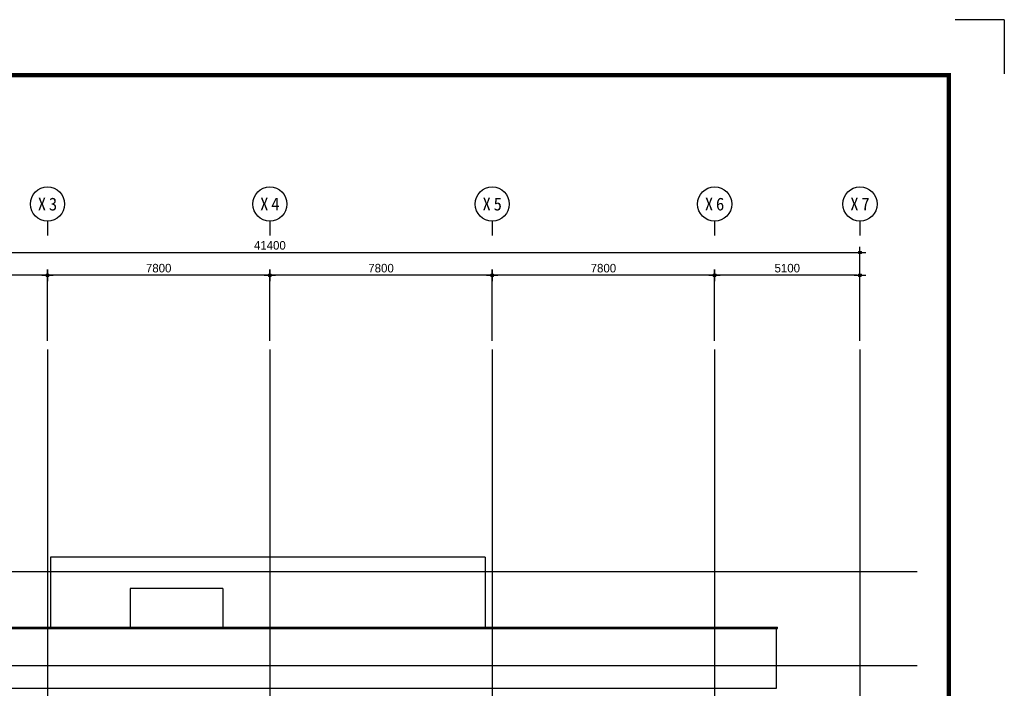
# Model space of a CAD drawing. Header units: millimetres. Extents: x 3445018 to 4174071, y -6064565 to -5122887.
# Tile 133 of 192: x 3694334 to 3728871, y -5305239 to -5281783. Entities that reach past the tile are written whole.
import ezdxf
from ezdxf.enums import TextEntityAlignment as Align

# ---------------------------------------------------------------- set-up
doc = ezdxf.new("R2010")
doc.units = ezdxf.units.MM
doc.header["$MEASUREMENT"] = 0
doc.linetypes.add('CEN', pattern=[66, 60, -2, 2, -2])
doc.layers.get('0').update_dxf_attribs({"linetype": 'CONTINUOUS'})
doc.layers.get('DEFPOINTS').update_dxf_attribs({"linetype": 'CONTINUOUS'})
for name, color, linetype in [('3', 3, 'CONTINUOUS'), ('A_GE_FORM', 7, 'CONTINUOUS'), ('CEN', 13, 'CEN'), ('DI', 1, 'CONTINUOUS'), ('DIM', 7, 'CONTINUOUS'), ('EL3', 7, 'CONTINUOUS'), ('FI', 6, 'CONTINUOUS')]:
    doc.layers.add(name, color=color, linetype=linetype)
doc.styles.add('GHS', font='txt')
doc.styles.add('HY울릉도 L', font='txt')
doc.styles.add('SDP-S', font='txt')
doc.styles.add('돋움체', font='txt')
doc.dimstyles.new('SMDI-3', dxfattribs={"dimtxt": 3, "dimasz": 1, "dimexe": 2, "dimexo": 3, "dimgap": 1, "dimtad": 1, "dimdsep": 46, "dimtxsty": 'HY울릉도 L', "dimblk": 'Z_DOT', "dimcen": 2.5, "dimdle": 1.5, "dimclrd": 1, "dimclre": 1, "dimclrt": 2, "dimadec": 0, "dimazin": 0, "dimtfac": 1, "dimtix": 1, "dimtmove": 2, "dimatfit": 3, "dimldrblk": 'Z_DOT', "dimfxl": 2, "dimtvp": 1, "dimtolj": 1, "dimtzin": 0, "dimarcsym": 0})

# ---------------------------------------------------------------- blocks, each defined once
blk = doc.blocks.new('sheet _서영')
at = {"layer": 'A_GE_FORM'}
for q in [(-362689.99, -1058481.68), (-362689.99, -1058481.68), (-362670.99, -1058464.44)]:
    blk.add_line((-362689.99, -1058464.44), q, dxfattribs=at)
at = {"layer": 'A_GE_FORM', "const_width": 1.5}
blk.add_lwpolyline([(-361868.49, -1059038.93), (-362670.49, -1059038.93), (-362670.49, -1058483.93), (-361868.49, -1058483.93)], close=True, dxfattribs=at)
blk = doc.blocks.new('Z_DOT')
at = {"layer": 'DIM', "color": 1, "ltscale": 3}
for p, q in [((-2, 0), (2, 0)), ((0, -2), (0, 2))]:
    blk.add_line(p, q, dxfattribs=at)
for radius in [0.5, 0.25]:
    blk.add_circle((0, 0), radius, dxfattribs=at)
blk = doc.blocks.new('*D845')
at = {"layer": 'DEFPOINTS', "color": 0, "ltscale": 3, "transparency": 16777216}
for p in [(3723809, -5289951), (3682409, -5293351), (3723809, -5293351)]:
    blk.add_point(p, dxfattribs=at)
at = {"layer": 'DIM', "color": 1, "lineweight": -2, "ltscale": 3, "transparency": 16777216}
for p, q in [((3682409, -5293051), (3682409, -5289751)), ((3682509, -5289951), (3723709, -5289951)), ((3723809, -5293051), (3723809, -5289751))]:
    blk.add_line(p, q, dxfattribs=at)
at = {"layer": 'DIM', "color": 1, "lineweight": -2, "ltscale": 3, "transparency": 16777216, "xscale": 100, "yscale": 100, "zscale": 100, "rotation": 180}
blk.add_blockref('Z_DOT', (3682409, -5289951), dxfattribs=at)
at = {"layer": 'DIM', "color": 1, "lineweight": -2, "ltscale": 3, "transparency": 16777216, "xscale": 100, "yscale": 100, "zscale": 100}
blk.add_blockref('Z_DOT', (3723809, -5289951), dxfattribs=at)
at = {"layer": 'DIM', "color": 2, "ltscale": 3, "transparency": 16777216, "insert": (3703109, -5289701), "char_height": 300, "attachment_point": 5, "style": 'SDP-S'}
blk.add_mtext('\\A1;41400', dxfattribs=at)
blk = doc.blocks.new('*D846')
at = {"layer": 'DEFPOINTS', "color": 0, "ltscale": 3, "transparency": 16777216}
for p in [(3718709, -5290751), (3718709, -5293351), (3723809, -5293351)]:
    blk.add_point(p, dxfattribs=at)
at = {"layer": 'DIM', "color": 1, "lineweight": -2, "ltscale": 3, "transparency": 16777216}
for p, q in [((3718709, -5293051), (3718709, -5290551)), ((3723709, -5290751), (3718809, -5290751)), ((3723809, -5293051), (3723809, -5290551))]:
    blk.add_line(p, q, dxfattribs=at)
at = {"layer": 'DIM', "color": 1, "lineweight": -2, "ltscale": 3, "transparency": 16777216, "xscale": 100, "yscale": 100, "zscale": 100, "rotation": 180}
blk.add_blockref('Z_DOT', (3718709, -5290751), dxfattribs=at)
at = {"layer": 'DIM', "color": 1, "lineweight": -2, "ltscale": 3, "transparency": 16777216, "xscale": 100, "yscale": 100, "zscale": 100}
blk.add_blockref('Z_DOT', (3723809, -5290751), dxfattribs=at)
at = {"layer": 'DIM', "color": 2, "ltscale": 3, "transparency": 16777216, "insert": (3721259, -5290501), "char_height": 300, "attachment_point": 5, "style": 'SDP-S'}
blk.add_mtext('\\A1;5100', dxfattribs=at)
blk = doc.blocks.new('CCS111')
blk.add_line((0, 8), (0, 3))
blk.add_circle((0, 14), 6)
at = {"color": 3, "style": 'GHS'}
for tag, p in [('X', (-2.45, 14.02)), ('1', (1.44, 14.02))]:
    blk.add_attdef(tag, text='', height=4.5, dxfattribs=at).set_placement(p, align=Align.MIDDLE_CENTER)
blk = doc.blocks.new('*D847')
at = {"layer": 'DEFPOINTS', "color": 0, "ltscale": 3, "transparency": 16777216}
for p in [(3710909, -5290751), (3710909, -5293351), (3718709, -5293351)]:
    blk.add_point(p, dxfattribs=at)
at = {"layer": 'DIM', "color": 1, "lineweight": -2, "ltscale": 3, "transparency": 16777216}
for p, q in [((3710909, -5293051), (3710909, -5290551)), ((3718609, -5290751), (3711009, -5290751)), ((3718709, -5293051), (3718709, -5290551))]:
    blk.add_line(p, q, dxfattribs=at)
at = {"layer": 'DIM', "color": 1, "lineweight": -2, "ltscale": 3, "transparency": 16777216, "xscale": 100, "yscale": 100, "zscale": 100, "rotation": 180}
blk.add_blockref('Z_DOT', (3710909, -5290751), dxfattribs=at)
at = {"layer": 'DIM', "color": 1, "lineweight": -2, "ltscale": 3, "transparency": 16777216, "xscale": 100, "yscale": 100, "zscale": 100}
blk.add_blockref('Z_DOT', (3718709, -5290751), dxfattribs=at)
at = {"layer": 'DIM', "color": 2, "ltscale": 3, "transparency": 16777216, "insert": (3714809, -5290501), "char_height": 300, "attachment_point": 5, "style": 'SDP-S'}
blk.add_mtext('\\A1;7800', dxfattribs=at)
blk = doc.blocks.new('*D848')
at = {"layer": 'DEFPOINTS', "color": 0, "ltscale": 3, "transparency": 16777216}
for p in [(3703109, -5290751), (3703109, -5293351), (3710909, -5293351)]:
    blk.add_point(p, dxfattribs=at)
at = {"layer": 'DIM', "color": 1, "lineweight": -2, "ltscale": 3, "transparency": 16777216}
for p, q in [((3703109, -5293051), (3703109, -5290551)), ((3710809, -5290751), (3703209, -5290751)), ((3710909, -5293051), (3710909, -5290551))]:
    blk.add_line(p, q, dxfattribs=at)
at = {"layer": 'DIM', "color": 1, "lineweight": -2, "ltscale": 3, "transparency": 16777216, "xscale": 100, "yscale": 100, "zscale": 100, "rotation": 180}
blk.add_blockref('Z_DOT', (3703109, -5290751), dxfattribs=at)
at = {"layer": 'DIM', "color": 1, "lineweight": -2, "ltscale": 3, "transparency": 16777216, "xscale": 100, "yscale": 100, "zscale": 100}
blk.add_blockref('Z_DOT', (3710909, -5290751), dxfattribs=at)
at = {"layer": 'DIM', "color": 2, "ltscale": 3, "transparency": 16777216, "insert": (3707009, -5290501), "char_height": 300, "attachment_point": 5, "style": 'SDP-S'}
blk.add_mtext('\\A1;7800', dxfattribs=at)
blk = doc.blocks.new('*D849')
at = {"layer": 'DEFPOINTS', "color": 0, "ltscale": 3, "transparency": 16777216}
for p in [(3695309, -5290751), (3695309, -5293351), (3703109, -5293351)]:
    blk.add_point(p, dxfattribs=at)
at = {"layer": 'DIM', "color": 1, "lineweight": -2, "ltscale": 3, "transparency": 16777216}
for p, q in [((3695309, -5293051), (3695309, -5290551)), ((3703009, -5290751), (3695409, -5290751)), ((3703109, -5293051), (3703109, -5290551))]:
    blk.add_line(p, q, dxfattribs=at)
at = {"layer": 'DIM', "color": 1, "lineweight": -2, "ltscale": 3, "transparency": 16777216, "xscale": 100, "yscale": 100, "zscale": 100, "rotation": 180}
blk.add_blockref('Z_DOT', (3695309, -5290751), dxfattribs=at)
at = {"layer": 'DIM', "color": 1, "lineweight": -2, "ltscale": 3, "transparency": 16777216, "xscale": 100, "yscale": 100, "zscale": 100}
blk.add_blockref('Z_DOT', (3703109, -5290751), dxfattribs=at)
at = {"layer": 'DIM', "color": 2, "ltscale": 3, "transparency": 16777216, "insert": (3699209, -5290501), "char_height": 300, "attachment_point": 5, "style": 'SDP-S'}
blk.add_mtext('\\A1;7800', dxfattribs=at)
blk = doc.blocks.new('*D850')
at = {"layer": 'DEFPOINTS', "color": 0, "ltscale": 3, "transparency": 16777216}
for p in [(3687509, -5290751), (3687509, -5293351), (3695309, -5293351)]:
    blk.add_point(p, dxfattribs=at)
at = {"layer": 'DIM', "color": 1, "lineweight": -2, "ltscale": 3, "transparency": 16777216}
for p, q in [((3687509, -5293051), (3687509, -5290551)), ((3695209, -5290751), (3687609, -5290751)), ((3695309, -5293051), (3695309, -5290551))]:
    blk.add_line(p, q, dxfattribs=at)
at = {"layer": 'DIM', "color": 1, "lineweight": -2, "ltscale": 3, "transparency": 16777216, "xscale": 100, "yscale": 100, "zscale": 100, "rotation": 180}
blk.add_blockref('Z_DOT', (3687509, -5290751), dxfattribs=at)
at = {"layer": 'DIM', "color": 1, "lineweight": -2, "ltscale": 3, "transparency": 16777216, "xscale": 100, "yscale": 100, "zscale": 100}
blk.add_blockref('Z_DOT', (3695309, -5290751), dxfattribs=at)
at = {"layer": 'DIM', "color": 2, "ltscale": 3, "transparency": 16777216, "insert": (3691409, -5290501), "char_height": 300, "attachment_point": 5, "style": 'SDP-S'}
blk.add_mtext('\\A1;7800', dxfattribs=at)

msp = doc.modelspace()

# ---------------------------------------------------------------- linework, layer by layer
at = {"layer": 'CEN'}
for p, q in [((3695309.092, -5293351.227), (3695309.092, -5349326.705)), ((3703109.092, -5293351.227), (3703109.092, -5349326.705)), ((3710909.092, -5293351.227), (3710909.092, -5349326.705)), ((3718709.092, -5293351.227), (3718709.092, -5349326.705)), ((3723809.092, -5293351.227), (3723809.092, -5349326.705)), ((3681101.324, -5301139.461), (3725809.092, -5301139.461)), ((3681101.324, -5304439.461), (3725809.092, -5304439.461))]:
    msp.add_line(p, q, dxfattribs=at)
at = {"layer": 'EL3', "ltscale": 200}
for p, q in [((3710659.092, -5300639.461), (3695409.092, -5300639.461)), ((3695409.092, -5300639.461), (3695409.092, -5303089.461)), ((3710659.092, -5300639.461), (3710659.092, -5303089.461)), ((3698209.092, -5301739.461), (3698209.092, -5303089.461)), ((3701459.092, -5301739.461), (3698209.092, -5301739.461)), ((3701459.092, -5301739.461), (3701459.092, -5303089.461))]:
    msp.add_line(p, q, dxfattribs=at)
at = {"layer": 'FI', "ltscale": 200}
for p, q in [((3685304.092, -5303089.461), (3720914.092, -5303089.461)), ((3685304.092, -5303139.461), (3720914.092, -5303139.461)), ((3720884.092, -5305239.461), (3720884.092, -5303139.461)), ((3720914.092, -5303139.461), (3720914.092, -5303089.461)), ((3685334.092, -5305239.461), (3720884.092, -5305239.461))]:
    msp.add_line(p, q, dxfattribs=at)

# ---------------------------------------------------------------- block references
at = {"layer": '3', "xscale": 100, "yscale": 100, "zscale": 100, "rotation": 270}
msp.add_blockref('sheet _서영', (109575314.9, -41550781.593), dxfattribs=at)
at = {"layer": 'DI'}
ref = msp.add_blockref('CCS111', (3695309.092, -5289651.227), dxfattribs=dict(at, xscale=100, yscale=100, zscale=100))
ref.add_attrib('1', '3', dxfattribs={"layer": '0', "color": 3, "height": 450, "style": '돋움체'}).set_placement((3695502.842, -5288250.432), align=Align.MIDDLE_CENTER)
ref.add_attrib('X', 'X', dxfattribs={"layer": '0', "color": 3, "height": 450, "style": '돋움체'}).set_placement((3695113.888, -5288249.435), align=Align.MIDDLE_CENTER)
ref = msp.add_blockref('CCS111', (3703109.092, -5289651.227), dxfattribs=dict(at, xscale=100, yscale=100, zscale=100))
ref.add_attrib('1', '4', dxfattribs={"layer": '0', "color": 3, "height": 450, "style": '돋움체'}).set_placement((3703302.842, -5288250.432), align=Align.MIDDLE_CENTER)
ref.add_attrib('X', 'X', dxfattribs={"layer": '0', "color": 3, "height": 450, "style": '돋움체'}).set_placement((3702913.888, -5288249.435), align=Align.MIDDLE_CENTER)
ref = msp.add_blockref('CCS111', (3710909.092, -5289651.227), dxfattribs=dict(at, xscale=100, yscale=100, zscale=100))
ref.add_attrib('1', '5', dxfattribs={"layer": '0', "color": 3, "height": 450, "style": '돋움체'}).set_placement((3711102.842, -5288250.432), align=Align.MIDDLE_CENTER)
ref.add_attrib('X', 'X', dxfattribs={"layer": '0', "color": 3, "height": 450, "style": '돋움체'}).set_placement((3710713.888, -5288249.435), align=Align.MIDDLE_CENTER)
ref = msp.add_blockref('CCS111', (3718709.092, -5289651.227), dxfattribs=dict(at, xscale=100, yscale=100, zscale=100))
ref.add_attrib('1', '6', dxfattribs={"layer": '0', "color": 3, "height": 450, "style": '돋움체'}).set_placement((3718902.842, -5288250.432), align=Align.MIDDLE_CENTER)
ref.add_attrib('X', 'X', dxfattribs={"layer": '0', "color": 3, "height": 450, "style": '돋움체'}).set_placement((3718513.888, -5288249.435), align=Align.MIDDLE_CENTER)
ref = msp.add_blockref('CCS111', (3723809.092, -5289651.227), dxfattribs=dict(at, xscale=100, yscale=100, zscale=100))
ref.add_attrib('1', '7', dxfattribs={"layer": '0', "color": 3, "height": 450, "style": '돋움체'}).set_placement((3724002.842, -5288250.432), align=Align.MIDDLE_CENTER)
ref.add_attrib('X', 'X', dxfattribs={"layer": '0', "color": 3, "height": 450, "style": '돋움체'}).set_placement((3723613.888, -5288249.435), align=Align.MIDDLE_CENTER)

# ---------------------------------------------------------------- dimensions: what is measured, and where the dimension line sits
at = {"layer": 'DIM', "ltscale": 3}
for base, p1, p2, picture, middle in [((3723809.092, -5289951.227), (3682409.092, -5293351.227), (3723809.092, -5293351.227), '*D845', (3703109.092, -5289701.023)), ((3687509.092, -5290751.227), (3695309.092, -5293351.227), (3687509.092, -5293351.227), '*D850', (3691409.092, -5290501.023)), ((3695309.092, -5290751.227), (3703109.092, -5293351.227), (3695309.092, -5293351.227), '*D849', (3699209.092, -5290501.023)), ((3703109.092, -5290751.227), (3710909.092, -5293351.227), (3703109.092, -5293351.227), '*D848', (3707009.092, -5290501.023)), ((3710909.092, -5290751.227), (3718709.092, -5293351.227), (3710909.092, -5293351.227), '*D847', (3714809.092, -5290501.023)), ((3718709.092, -5290751.227), (3723809.092, -5293351.227), (3718709.092, -5293351.227), '*D846', (3721259.092, -5290501.023))]:
    dim = msp.add_linear_dim(base=base, p1=p1, p2=p2, dimstyle='SMDI-3', override={"dimscale": 100, "dimtxsty": 'SDP-S'}, dxfattribs=at)
    dim.commit()
    dim.dimension.update_dxf_attribs({"geometry": picture, "text_midpoint": middle})

doc.saveas('drawing.dxf')
